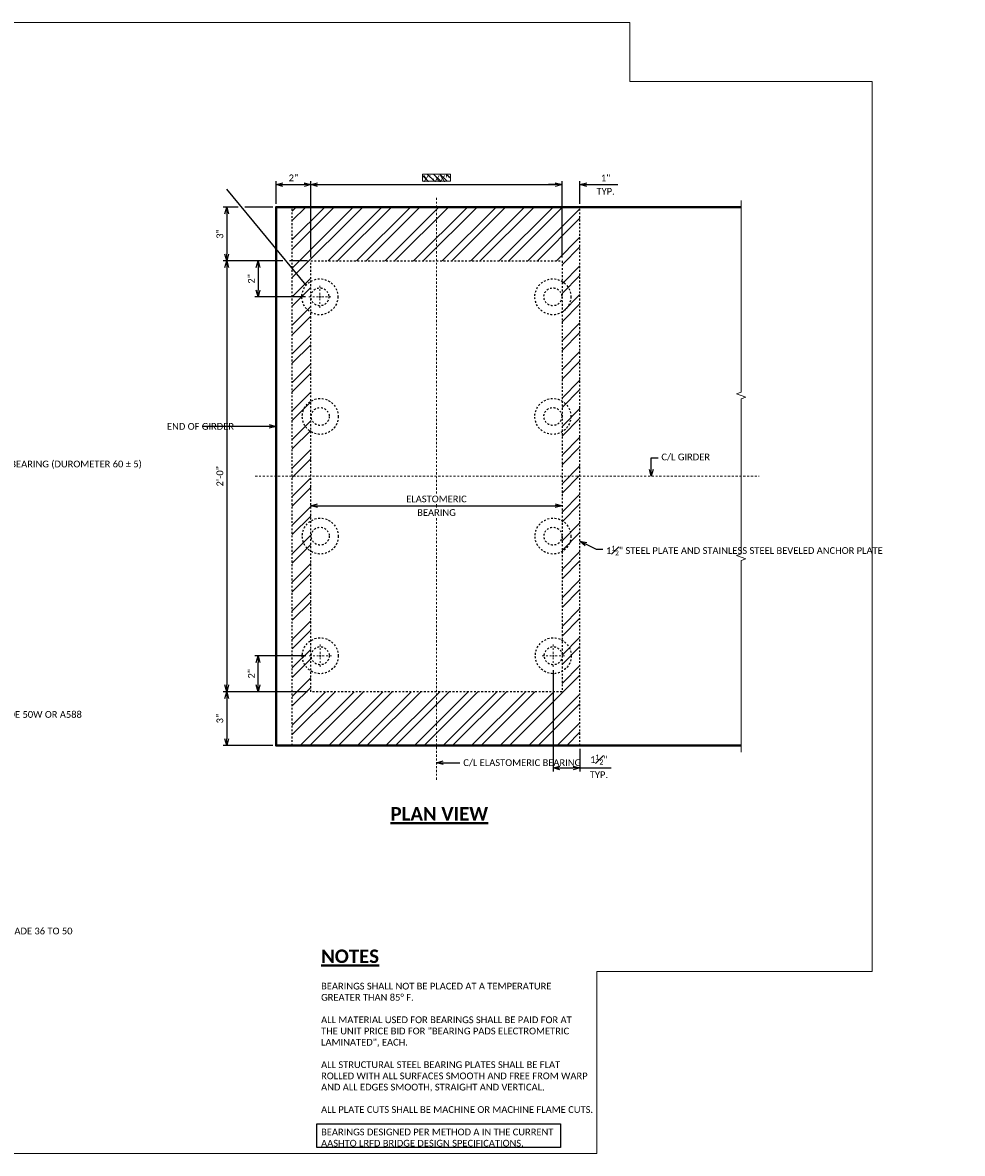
# Model space of a CAD drawing. Extents: x 128 to 282, y -33 to 30.
# Tile 2 of 3: x 175 to 228, y -33 to 30. Entities that reach past the tile are written whole.
import ezdxf
from ezdxf import colors
from ezdxf.entities.mleader import LeaderData, LeaderLine
from ezdxf.enums import TextEntityAlignment as Align
from ezdxf.math import Vec2, Vec3

# ---------------------------------------------------------------- set-up
doc = ezdxf.new("R2010")
doc.units = 0
doc.header["$MEASUREMENT"] = 0
doc.linetypes.add('Wisdot2', pattern=[0.125, 0.0625, -0.0625])
doc.linetypes.add('Wisdot4', pattern=[0.28125, 0.125, -0.0625, 0.03125, -0.0625])
for name, color, linetype, lineweight in [('B_ANNO_BREAK', 7, 'Continuous', 18), ('B_ANNO_DIM', 7, 'Continuous', 18), ('B_ANNO_TEXT', 7, 'Continuous', 18), ('B_ANNO_TEXT_TITLE', 7, 'Continuous', 40), ('B_CNTR', 1, 'Wisdot4', 18), ('B_CNTR_BRG', 1, 'Wisdot4', 18), ('B_CNTR_GIRD', 2, 'Wisdot4', 18), ('B_CONC_GIRD', 50, 'Continuous', 40), ('B_DETAIL_HIDDEN', 7, 'Wisdot2', 25), ('B_STEEL', 92, 'Continuous', 18)]:
    doc.layers.add(name, color=color, linetype=linetype, lineweight=lineweight)
doc.layers.add('B_ANNO_DESIGN_NOTES', color=1, linetype='Continuous', lineweight=18, true_color=0xff0000)
doc.layers.add('B_ANNO_NOPLOT', color=47, linetype='Continuous', lineweight=18, plot=False)
doc.styles.add('Annotative', font='calibri.ttf', dxfattribs={"height": 0.0625})
doc.styles.get("Standard").update_dxf_attribs({"font": 'calibri.ttf'})
doc.styles.add('Title', font='calibrib.ttf', dxfattribs={"height": 0.125})
doc.dimstyles.new('Annotative', dxfattribs={"dimscale": 0, "dimtxt": 0.0625, "dimasz": 0.0625, "dimexe": 0.03125, "dimexo": 0.03125, "dimgap": 0.03125, "dimtad": 1, "dimdec": 3, "dimzin": 3, "dimdsep": 46, "dimlunit": 4, "dimtxsty": 'Standard', "dimblk": 'OPEN30', "dimcen": 0.03125, "dimaunit": 1, "dimadec": 0, "dimazin": 3, "dimtfac": 0.75, "dimtdec": 3, "dimtofl": 0, "dimtmove": 0, "dimatfit": 3, "dimldrblk": 'OPEN30', "dimfxl": 1, "dimtfill": 1, "dimfrac": 1, "dimtolj": 1, "dimtzin": 0, "dimarcsym": 0})

# ---------------------------------------------------------------- blocks, each defined once
blk = doc.blocks.new('_Open30')
at = {"color": 0, "linetype": 'ByBlock', "lineweight": -2}
for p, q in [((-1, 0.27), (0, 0)), ((0, 0), (-1, -0.27)), ((0, 0), (-1, 0))]:
    blk.add_line(p, q, dxfattribs=at)
blk = doc.blocks.new('*D85')
at = {"layer": 'B_ANNO_DIM', "color": 0, "lineweight": -2, "transparency": 16777216}
for p, q in [((62.929, 27.724), (60.087, 27.724)), ((60.275, 26.099), (60.275, 27.349)), ((63.025, 25.724), (60.087, 25.724))]:
    blk.add_line(p, q, dxfattribs=at)
at = {"layer": 'Defpoints', "color": 0, "transparency": 16777216}
for p in [(60.275, 27.724), (63.117, 27.724, 0.842), (63.213, 25.724, 1.684)]:
    blk.add_point(p, dxfattribs=at)
at = {"layer": 'B_ANNO_DIM', "color": 0, "lineweight": -2, "transparency": 16777216, "xscale": 0.3749999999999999, "yscale": 0.3749999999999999, "zscale": 0.3749999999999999}
for p, rotation in [((60.275, 27.724), 90), ((60.275, 25.724), 270)]:
    blk.add_blockref('_Open30', p, dxfattribs=dict(at, rotation=rotation))
at = {"layer": 'B_ANNO_DIM', "color": 0, "transparency": 16777216, "insert": (59.898, 26.724), "char_height": 0.375, "attachment_point": 5, "rotation": 90, "bg_fill": 3, "box_fill_scale": 1.25, "bg_fill_color": 256, "bg_fill_true_color": 13158600, "bg_fill_transparency": 0}
blk.add_mtext('\\A1;2"', dxfattribs=at)
blk = doc.blocks.new('*D82')
at = {"layer": 'B_ANNO_DIM', "color": 0, "lineweight": -2, "transparency": 16777216}
for p, q in [((63.025, 25.724), (58.337, 25.724)), ((58.525, 25.349), (58.525, 23.099)), ((61.087, 22.724), (58.337, 22.724))]:
    blk.add_line(p, q, dxfattribs=at)
at = {"layer": 'Defpoints', "color": 0, "transparency": 16777216}
for p in [(63.213, 25.724, 0.842), (58.525, 22.724), (61.275, 22.724, 1.684)]:
    blk.add_point(p, dxfattribs=at)
at = {"layer": 'B_ANNO_DIM', "color": 0, "lineweight": -2, "transparency": 16777216, "xscale": 0.3749999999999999, "yscale": 0.3749999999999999, "zscale": 0.3749999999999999}
for p, rotation in [((58.525, 25.724), 90), ((58.525, 22.724), 270)]:
    blk.add_blockref('_Open30', p, dxfattribs=dict(at, rotation=rotation))
at = {"layer": 'B_ANNO_DIM', "color": 0, "transparency": 16777216, "insert": (58.145, 24.224), "char_height": 0.375, "attachment_point": 5, "rotation": 90, "bg_fill": 3, "box_fill_scale": 1.25, "bg_fill_color": 256, "bg_fill_true_color": 13158600, "bg_fill_transparency": 0}
blk.add_mtext('\\A1;3"', dxfattribs=at)
blk = doc.blocks.new('*U66')
at = {"layer": 'B_CNTR', "color": 0, "transparency": 16777216}
for p, q in [((-0.62, 0), (-0.1, 0)), ((0, 0.1), (0, 0.62)), ((0.1, 0), (0.62, 0)), ((0, -0.62), (0, -0.1))]:
    blk.add_line(p, q, dxfattribs=at)
at = {"layer": 'B_CNTR', "color": 0, "linetype": 'Continuous', "transparency": 16777216}
for p, q in [((-0.05, 0), (0.05, 0)), ((0, -0.05), (0, 0.05))]:
    blk.add_line(p, q, dxfattribs=at)
blk = doc.blocks.new('*U65')
at = {"layer": 'B_CNTR', "color": 0, "transparency": 16777216}
for p, q in [((-0.62, 0), (-0.1, 0)), ((0, 0.1), (0, 0.62)), ((0.1, 0), (0.62, 0)), ((0, -0.62), (0, -0.1))]:
    blk.add_line(p, q, dxfattribs=at)
at = {"layer": 'B_CNTR', "color": 0, "linetype": 'Continuous', "transparency": 16777216}
for p, q in [((-0.05, 0), (0.05, 0)), ((0, -0.05), (0, 0.05))]:
    blk.add_line(p, q, dxfattribs=at)
blk = doc.blocks.new('*U70')
at = {"layer": 'B_CNTR', "color": 0, "transparency": 16777216}
for p, q in [((-0.62, 0), (-0.1, 0)), ((0, 0.1), (0, 0.62)), ((0.1, 0), (0.62, 0)), ((0, -0.62), (0, -0.1))]:
    blk.add_line(p, q, dxfattribs=at)
at = {"layer": 'B_CNTR', "color": 0, "linetype": 'Continuous', "transparency": 16777216}
for p, q in [((-0.05, 0), (0.05, 0)), ((0, -0.05), (0, 0.05))]:
    blk.add_line(p, q, dxfattribs=at)
blk = doc.blocks.new('*D83')
at = {"layer": 'B_ANNO_DIM', "color": 0, "lineweight": -2, "transparency": 16777216}
for p, q in [((76.722, 26.916), (76.722, 21.286)), ((78.213, 22.536), (78.213, 21.286)), ((77.097, 21.474), (77.838, 21.474)), ((78.213, 21.474), (79.945, 21.474))]:
    blk.add_line(p, q, dxfattribs=at)
at = {"layer": 'Defpoints', "color": 0, "transparency": 16777216}
for p in [(76.722, 27.104, 0.842), (78.213, 22.724, 2.106)]:
    blk.add_point(p, dxfattribs=at)
at = {"layer": 'B_ANNO_DIM', "color": 0, "lineweight": -2, "transparency": 16777216, "xscale": 0.3749999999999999, "yscale": 0.3749999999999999, "zscale": 0.3749999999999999, "rotation": 180}
blk.add_blockref('_Open30', (76.722, 21.474), dxfattribs=at)
at = {"layer": 'B_ANNO_DIM', "color": 0, "lineweight": -2, "transparency": 16777216, "xscale": 0.3749999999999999, "yscale": 0.3749999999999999, "zscale": 0.3749999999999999}
blk.add_blockref('_Open30', (78.213, 21.474), dxfattribs=at)
at = {"layer": 'B_ANNO_DIM', "color": 0, "transparency": 16777216, "insert": (79.266, 21.944), "char_height": 0.375, "attachment_point": 5, "bg_fill": 3, "box_fill_scale": 1.25, "bg_fill_color": 256, "bg_fill_true_color": 13158600, "bg_fill_transparency": 0}
blk.add_mtext('\\A1;1{\\H0.75x;\\S1#2;}"', dxfattribs=at)
at = {"layer": 'Defpoints', "color": 0, "transparency": 16777216}
blk.add_point((78.213, 21.474), dxfattribs=at)
at = {"layer": 'B_ANNO_DIM', "color": 0, "transparency": 16777216, "insert": (79.266, 21.097), "char_height": 0.375, "attachment_point": 5, "bg_fill": 3, "box_fill_scale": 1.25, "bg_fill_color": 256, "bg_fill_true_color": 13158600, "bg_fill_transparency": 0}
blk.add_mtext('\\A1;TYP.', dxfattribs=at)
blk = doc.blocks.new('*D79')
at = {"layer": 'B_ANNO_DIM', "color": 0, "lineweight": -2, "transparency": 16777216}
for p, q in [((61.118, 49.724), (58.337, 49.724)), ((58.525, 49.349), (58.525, 26.099)), ((61.657, 49.724), (61.493, 49.724)), ((63.025, 49.724), (62.032, 49.724)), ((61.087, 25.724), (58.337, 25.724))]:
    blk.add_line(p, q, dxfattribs=at)
at = {"layer": 'Defpoints', "color": 0, "transparency": 16777216}
for p in [(63.213, 49.724, -1.684), (58.525, 25.724), (61.275, 25.724, 0.842)]:
    blk.add_point(p, dxfattribs=at)
at = {"layer": 'B_ANNO_DIM', "color": 0, "lineweight": -2, "transparency": 16777216, "xscale": 0.375, "yscale": 0.375, "zscale": 0.375}
for p, rotation in [((58.525, 49.724), 90), ((58.525, 25.724), 270)]:
    blk.add_blockref('_Open30', p, dxfattribs=dict(at, rotation=rotation))
at = {"layer": 'B_ANNO_DIM', "color": 0, "transparency": 16777216, "insert": (58.145, 37.724), "char_height": 0.375, "attachment_point": 5, "rotation": 90, "bg_fill": 3, "box_fill_scale": 1.25, "bg_fill_color": 256, "bg_fill_true_color": 13158600, "bg_fill_transparency": 0}
blk.add_mtext('\\A1;2\'-0"', dxfattribs=at)
blk = doc.blocks.new('*D91')
at = {"layer": 'B_ANNO_DIM', "color": 0, "lineweight": -2, "transparency": 16777216}
for p, q in [((61.118, 49.724), (60.087, 49.724)), ((60.275, 49.349), (60.275, 48.099)), ((61.657, 49.724), (61.493, 49.724)), ((63.025, 49.724), (62.032, 49.724)), ((62.907, 47.724), (60.087, 47.724))]:
    blk.add_line(p, q, dxfattribs=at)
at = {"layer": 'Defpoints', "color": 0, "transparency": 16777216}
for p in [(63.213, 49.724, -1.684), (60.275, 47.724), (63.095, 47.724, -0.842)]:
    blk.add_point(p, dxfattribs=at)
at = {"layer": 'B_ANNO_DIM', "color": 0, "lineweight": -2, "transparency": 16777216, "xscale": 0.375, "yscale": 0.375, "zscale": 0.375}
for p, rotation in [((60.275, 49.724), 90), ((60.275, 47.724), 270)]:
    blk.add_blockref('_Open30', p, dxfattribs=dict(at, rotation=rotation))
at = {"layer": 'B_ANNO_DIM', "color": 0, "transparency": 16777216, "insert": (59.898, 48.724), "char_height": 0.375, "attachment_point": 5, "rotation": 90, "bg_fill": 3, "box_fill_scale": 1.25, "bg_fill_color": 256, "bg_fill_true_color": 13158600, "bg_fill_transparency": 0}
blk.add_mtext('\\A1;2"', dxfattribs=at)
blk = doc.blocks.new('*D87')
at = {"layer": 'B_ANNO_DIM', "color": 0, "lineweight": -2, "transparency": 16777216}
for p, q in [((59.167, 52.724), (58.337, 52.724)), ((58.525, 52.349), (58.525, 50.099)), ((61.087, 52.724), (59.542, 52.724)), ((61.657, 49.724), (58.337, 49.724)), ((63.025, 49.724), (62.032, 49.724))]:
    blk.add_line(p, q, dxfattribs=at)
at = {"layer": 'Defpoints', "color": 0, "transparency": 16777216}
for p in [(61.275, 52.724, 1.684), (58.525, 49.724), (63.213, 49.724, 0.842)]:
    blk.add_point(p, dxfattribs=at)
at = {"layer": 'B_ANNO_DIM', "color": 0, "lineweight": -2, "transparency": 16777216, "xscale": 0.375, "yscale": 0.375, "zscale": 0.375}
for p, rotation in [((58.525, 52.724), 90), ((58.525, 49.724), 270)]:
    blk.add_blockref('_Open30', p, dxfattribs=dict(at, rotation=rotation))
at = {"layer": 'B_ANNO_DIM', "color": 0, "transparency": 16777216, "insert": (58.145, 51.224), "char_height": 0.375, "attachment_point": 5, "rotation": 90, "bg_fill": 3, "box_fill_scale": 1.25, "bg_fill_color": 256, "bg_fill_true_color": 13158600, "bg_fill_transparency": 0}
blk.add_mtext('\\A1;3"', dxfattribs=at)
blk = doc.blocks.new('*U116')
at = {"layer": 'B_ANNO_NOPLOT', "flags": 128}
blk.add_lwpolyline([(0, 0), (0, 63), (80.9819, 63), (80.9819, 59.7138), (94.5, 59.7138), (94.5, 10.1249), (79.1427, 10.1249), (79.1427, 0)], close=True, dxfattribs=at)
blk = doc.blocks.new('*D14')
at = {"layer": 'B_ANNO_DIM', "color": 0, "lineweight": -2, "transparency": 16777216}
for p, q in [((76.838, 53.974), (76.463, 53.974)), ((77.213, 53.911), (77.213, 54.161)), ((78.213, 52.911), (78.213, 54.161)), ((78.588, 53.974), (80.32, 53.974))]:
    blk.add_line(p, q, dxfattribs=at)
at = {"layer": 'Defpoints', "color": 0, "transparency": 16777216}
for p in [(77.213, 53.974), (77.213, 53.724, -1.263), (78.213, 52.724, -0.842)]:
    blk.add_point(p, dxfattribs=at)
at = {"layer": 'B_ANNO_DIM', "color": 0, "lineweight": -2, "transparency": 16777216, "xscale": 0.375, "yscale": 0.375, "zscale": 0.375}
blk.add_blockref('_Open30', (77.213, 53.974), dxfattribs=at)
at = {"layer": 'B_ANNO_DIM', "color": 0, "lineweight": -2, "transparency": 16777216, "xscale": 0.375, "yscale": 0.375, "zscale": 0.375, "rotation": 180}
blk.add_blockref('_Open30', (78.213, 53.974), dxfattribs=at)
at = {"layer": 'B_ANNO_DIM', "color": 0, "transparency": 16777216, "insert": (79.641, 54.349), "char_height": 0.375, "attachment_point": 5, "bg_fill": 3, "box_fill_scale": 1.25, "bg_fill_color": 256, "bg_fill_true_color": 13158600, "bg_fill_transparency": 0}
blk.add_mtext('\\A1;1"', dxfattribs=at)
at = {"layer": 'B_ANNO_DIM', "color": 0, "transparency": 16777216, "insert": (79.641, 53.597), "char_height": 0.375, "attachment_point": 5, "bg_fill": 3, "box_fill_scale": 1.25, "bg_fill_color": 256, "bg_fill_true_color": 13158600, "bg_fill_transparency": 0}
blk.add_mtext('\\A1;TYP.', dxfattribs=at)
blk = doc.blocks.new('*D10')
at = {"layer": 'B_ANNO_DIM', "color": 0, "lineweight": -2, "transparency": 16777216}
blk.add_line((63.592, 36.081), (76.838, 36.081), dxfattribs=at)
at = {"layer": 'Defpoints', "color": 0, "transparency": 16777216}
for p in [(63.217, 36.081, 0.842), (77.213, 36.081, 0.842), (77.213, 36.081)]:
    blk.add_point(p, dxfattribs=at)
at = {"layer": 'B_ANNO_DIM', "color": 0, "lineweight": -2, "transparency": 16777216, "xscale": 0.375, "yscale": 0.375, "zscale": 0.375, "rotation": 180}
blk.add_blockref('_Open30', (63.217, 36.081), dxfattribs=at)
at = {"layer": 'B_ANNO_DIM', "color": 0, "lineweight": -2, "transparency": 16777216, "xscale": 0.375, "yscale": 0.375, "zscale": 0.375}
blk.add_blockref('_Open30', (77.213, 36.081), dxfattribs=at)
at = {"layer": 'B_ANNO_DIM', "color": 0, "transparency": 16777216, "insert": (70.215, 36.46), "char_height": 0.375, "attachment_point": 5, "bg_fill": 3, "box_fill_scale": 1.25, "bg_fill_color": 256, "bg_fill_true_color": 13158600, "bg_fill_transparency": 0}
blk.add_mtext('\\A1;ELASTOMERIC', dxfattribs=at)
at = {"layer": 'B_ANNO_DIM', "color": 0, "transparency": 16777216, "insert": (70.215, 35.702), "char_height": 0.375, "attachment_point": 5, "bg_fill": 3, "box_fill_scale": 1.25, "bg_fill_color": 256, "bg_fill_true_color": 13158600, "bg_fill_transparency": 0}
blk.add_mtext('\\A1;BEARING', dxfattribs=at)
blk = doc.blocks.new('_None')
blk = doc.blocks.new('*D8')
at = {"layer": 'B_ANNO_DIM', "color": 0, "lineweight": -2, "transparency": 16777216}
for p, q in [((61.275, 52.911), (61.275, 54.161)), ((61.65, 53.974), (62.838, 53.974)), ((63.213, 49.911), (63.213, 54.161))]:
    blk.add_line(p, q, dxfattribs=at)
at = {"layer": 'Defpoints', "color": 0, "transparency": 16777216}
for p in [(63.213, 53.974), (61.275, 52.724, 1.684), (63.213, 49.724, 0.842)]:
    blk.add_point(p, dxfattribs=at)
at = {"layer": 'B_ANNO_DIM', "color": 0, "lineweight": -2, "transparency": 16777216, "xscale": 0.375, "yscale": 0.375, "zscale": 0.375, "rotation": 180}
blk.add_blockref('_Open30', (61.275, 53.974), dxfattribs=at)
at = {"layer": 'B_ANNO_DIM', "color": 0, "lineweight": -2, "transparency": 16777216, "xscale": 0.375, "yscale": 0.375, "zscale": 0.375}
blk.add_blockref('_Open30', (63.213, 53.974), dxfattribs=at)
at = {"layer": 'B_ANNO_DIM', "color": 0, "transparency": 16777216, "insert": (62.244, 54.351), "char_height": 0.375, "attachment_point": 5, "bg_fill": 3, "box_fill_scale": 1.25, "bg_fill_color": 256, "bg_fill_true_color": 13158600, "bg_fill_transparency": 0}
blk.add_mtext('\\A1;2"', dxfattribs=at)
blk = doc.blocks.new('*D7')
at = {"layer": 'B_ANNO_DIM', "color": 0, "lineweight": -2, "transparency": 16777216}
for p, q in [((63.213, 49.911), (63.213, 54.161)), ((63.588, 53.974), (76.838, 53.974)), ((77.213, 49.911), (77.213, 54.161))]:
    blk.add_line(p, q, dxfattribs=at)
at = {"layer": 'Defpoints', "color": 0, "transparency": 16777216}
for p in [(77.213, 53.974), (63.213, 49.724, -0.421), (77.213, 49.724, -0.421)]:
    blk.add_point(p, dxfattribs=at)
at = {"layer": 'B_ANNO_DIM', "color": 0, "lineweight": -2, "transparency": 16777216, "xscale": 0.375, "yscale": 0.375, "zscale": 0.375, "rotation": 180}
blk.add_blockref('_Open30', (63.213, 53.974), dxfattribs=at)
at = {"layer": 'B_ANNO_DIM', "color": 0, "lineweight": -2, "transparency": 16777216, "xscale": 0.375, "yscale": 0.375, "zscale": 0.375}
blk.add_blockref('_Open30', (77.213, 53.974), dxfattribs=at)
blk = doc.blocks.new('*U60')
at = {"layer": 'B_ANNO_BREAK'}
for p, q in [((87.2, 53.0987, 2.5267), (87.2, 47.0987, 0.8422)), ((87.2, 28.3487, 0.8422), (87.2, 22.3487, 1.6845))]:
    blk.add_line(p, q, dxfattribs=at)
at = {"layer": 'B_DETAIL_HIDDEN'}
blk.add_line((78.2128, 22.7237), (78.2128, 52.7237), dxfattribs=at)
for centre, radius in [((63.7148, 47.7237), 1), ((76.6999, 47.7237), 1), ((63.7148, 47.7237), 0.5), ((76.6999, 47.7237), 0.5), ((63.7366, 41.057), 1), ((76.6999, 41.057), 1), ((63.7366, 41.057), 0.5), ((76.6999, 41.057), 0.5), ((63.7366, 34.3903), 1), ((76.7108, 34.3903), 1), ((63.7366, 34.3903), 0.5), ((76.7108, 34.3903), 0.5), ((63.7366, 27.7237), 1), ((76.7217, 27.7237), 1), ((63.7366, 27.7237), 0.5), ((76.7217, 27.7237), 0.5)]:
    blk.add_circle(centre, radius, dxfattribs=at)
at = {"layer": 'B_CNTR'}
for name, p in [('*U66', (63.7148, 47.7237)), ('*U70', (76.7217, 27.7237))]:
    blk.add_blockref(name, p, dxfattribs=at)
at = {"layer": 'B_ANNO_DIM'}
ml = blk.add_multileader_mtext('Standard', dxfattribs=at)
ml.set_content('\\A1;SPACE EIGHT {\\H0.7x;\\S5#8;}" DIA. X 6{\\H0.7x;\\S3#8;}" LONG STUDS TO CLEAR PRESTRESSING STRANDS', color=256)
ml.set_leader_properties()
ml.set_arrow_properties(name='OPEN30')
ml.build(insert=Vec2(0, 0))
ml.multileader.update_dxf_attribs({"dogleg_length": 0.0625, "arrow_head_size": 0.375, "scale": 6})
ctx = ml.context
ctx.base_point, ctx.scale, ctx.char_height, ctx.arrow_head_size, ctx.landing_gap_size, ctx.plane_origin = Vec3(47.9595, 53.7237, 1.2119), 6, 0.375, 0.375, 0.1875, Vec3(57.4651, 51.0478, 1.2119)
notes = []
notes.append((ctx, [(0, (1, 1, 0), (58.5248, 53.7237, 1.2119), (-1, 0), 0.375, [(0, [(58.5248, 53.7237, 1.2119)], 0, [])])]))
ctx.mtext.insert, ctx.mtext.width, ctx.mtext.flow_direction = Vec3(48.147, 53.9139, 1.2119), 10.321758, 5
ml = blk.add_multileader_mtext('Standard', dxfattribs=at)
ml.set_content('\\A1;SPACE EIGHT {\\H0.7x;\\S5#8;}" DIA. X 6{\\H0.7x;\\S3#8;}" LONG STUDS TO CLEAR PRESTRESSING STRANDS', color=256)
ml.set_leader_properties()
ml.set_arrow_properties(name='OPEN30')
ml.build(insert=Vec2(0, 0))
ml.multileader.update_dxf_attribs({"dogleg_length": 0.0625, "arrow_head_size": 0.375, "scale": 6})
ctx = ml.context
ctx.base_point, ctx.scale, ctx.char_height, ctx.arrow_head_size, ctx.landing_gap_size, ctx.plane_origin = Vec3(34.6295, 52.4348, 0.8422), 6, 0.375, 0.375, 0.1875, Vec3(33.7352, 50.25, 0.8422)
notes.append((ctx, [(0, (1, 1, 0), (34.2545, 52.4348, 0.8422), (1, 0), 0.375, [(0, [(34.2545, 52.4348, 0.8422)], 0, [])])]))
ctx.mtext.insert, ctx.mtext.width, ctx.mtext.flow_direction = Vec3(34.817, 52.6251, 0.8422), 10.321758, 5
for ctx, leaders in notes:
    for number, flags, end, landing, length, lines in leaders:
        leader = LeaderData()
        leader.index, (leader.has_last_leader_line, leader.has_dogleg_vector, leader.attachment_direction) = number, flags
        leader.last_leader_point, leader.dogleg_vector, leader.dogleg_length = Vec3(end), Vec3(landing), length
        for number, points, colour, breaks in lines:
            line = LeaderLine()
            line.index, line.vertices, line.color, line.breaks = number, Vec3.list(points), colors.encode_raw_color(colour), breaks
            leader.lines.append(line)
        ctx.leaders.append(leader)
dim = blk.add_linear_dim(base=(60.2748, 27.7237), p1=(63.2128, 25.7237, 1.6845), p2=(63.1166, 27.7237, 0.8422), angle=90, dimstyle='Annotative', override={"dimtxt": 0.0625, "dimasz": 0.0625, "dimexe": 0.03125, "dimexo": 0.03125, "dimgap": 0.03125, "dimcen": 0.03125}, dxfattribs=at)
dim.commit()
dim.dimension.update_dxf_attribs({"geometry": '*D85', "text_midpoint": (59.8979, 26.7237)})
at = {"layer": 'B_STEEL'}
h = blk.add_hatch(dxfattribs=at)
h.set_pattern_fill('ANSI32', color=256, scale=3)
h.set_pattern_definition([(45, (70.1953, 37.7237), (-0.795495, 0.795495), []), (45, (70.7256, 37.7237), (-0.795495, 0.795495), [])])
h.paths.add_polyline_path([(62.1778, 52.7237), (62.1778, 22.7237), (78.2128, 22.7237), (78.2128, 52.7237)])
h.paths.add_polyline_path([(77.2128, 49.7237), (77.2128, 25.7237), (63.2128, 25.7237), (63.2128, 49.7237)], flags=16)
at = {"layer": 'B_CONC_GIRD'}
blk.add_lwpolyline([(87.2, 22.7237), (61.2748, 22.7237), (61.2748, 52.7237), (87.2, 52.7237)], dxfattribs=at)
at = {"layer": 'B_DETAIL_HIDDEN'}
blk.add_line((62.1778, 22.7237, 1.6845), (62.1778, 52.7237), dxfattribs=at)
blk.add_lwpolyline([(63.2128, 49.7237), (77.2128, 49.7237), (77.2128, 25.7237), (63.2128, 25.7237)], close=True, dxfattribs=at)
at = {"layer": 'B_CNTR'}
blk.add_blockref('*U65', (63.7366, 27.7237), dxfattribs=at)
at = {"layer": 'B_ANNO_DIM'}
dim = blk.add_linear_dim(base=(58.5248, 22.7237), p1=(63.2128, 25.7237, 0.8422), p2=(61.2748, 22.7237, 1.6845), angle=90, dimstyle='Annotative', override={"dimtxt": 0.0625, "dimasz": 0.0625, "dimexe": 0.03125, "dimexo": 0.03125, "dimgap": 0.03125, "dimcen": 0.03125}, dxfattribs=at)
dim.commit()
dim.dimension.update_dxf_attribs({"geometry": '*D82', "text_midpoint": (58.1452, 24.2237)})
at = {"layer": 'B_ANNO_NOPLOT', "flags": 128}
blk.add_lwpolyline([(0, 0), (0, 63), (80.9819, 63), (80.9819, 59.7138), (94.5, 59.7138), (94.5, 10.1249), (79.1427, 10.1249), (79.1427, 0)], close=True, dxfattribs=at)
at = {"layer": 'B_ANNO_DIM'}
dim = blk.add_linear_dim(base=(58.5248, 25.7237), p1=(63.2128, 49.7237, -1.6845), p2=(61.2748, 25.7237, 0.8422), angle=90, dimstyle='Annotative', dxfattribs=at)
dim.commit()
dim.dimension.update_dxf_attribs({"geometry": '*D79', "text_midpoint": (58.1452, 37.7237)})
dim = blk.add_linear_dim(base=(78.2128, 21.4737), p1=(76.7217, 27.1037, 0.8422), p2=(78.2128, 22.7237, 2.1056), text='<>\\XTYP.', dimstyle='Annotative', override={"dimtxt": 0.0625, "dimasz": 0.0625, "dimexe": 0.03125, "dimexo": 0.03125, "dimgap": 0.03125, "dimcen": 0.03125}, dxfattribs=at)
dim.commit()
dim.dimension.update_dxf_attribs({"geometry": '*D83', "text_midpoint": (79.2664, 21.4737), "dimtype": 160})
dim = blk.add_linear_dim(base=(60.2748, 47.7237), p1=(63.2128, 49.7237, -1.6845), p2=(63.0948, 47.7237, -0.8422), angle=90, dimstyle='Annotative', dxfattribs=at)
dim.commit()
dim.dimension.update_dxf_attribs({"geometry": '*D91', "text_midpoint": (59.8979, 48.7237)})
dim = blk.add_linear_dim(base=(58.5248, 49.7237), p1=(61.2748, 52.7237, 1.6845), p2=(63.2128, 49.7237, 0.8422), angle=90, dimstyle='Annotative', dxfattribs=at)
dim.commit()
dim.dimension.update_dxf_attribs({"geometry": '*D87', "text_midpoint": (58.1452, 51.2237)})
blk.add_leader([(62.9602, 48.3798), (58.5248, 53.7237)], dimstyle='Annotative', override={"dimscale": 0}, dxfattribs=at)
blk = doc.blocks.new('INS_BRELASPG_BASE')
at = {"layer": 'B_ANNO_DESIGN_NOTES'}
h = blk.add_hatch(dxfattribs=at)
h.set_pattern_fill('ANSI31', color=256, scale=2, angle=90)
h.set_pattern_definition([(135, (77.952, 57.28412), (-0.176777, -0.176777), [])])
h.paths.add_polyline_path([(70.9984, 54.1617), (70.9984, 54.5625), (69.4272, 54.5625), (69.4272, 54.1617)])
at = {"color": 2}
blk.add_lwpolyline([(63.5499, 1.6379), (77.1319, 1.6379), (77.1319, 0.3236), (63.5499, 0.3236)], close=True, dxfattribs=at)
at = {"layer": 'B_ANNO_BREAK', "linetype": 'Continuous', "flags": 128}
blk.add_lwpolyline([(87.2, 28.3487), (87.2, 33.0362), (87.4576, 33.1299), (86.9424, 33.3174), (87.2, 33.4112), (87.2, 42.0362), (87.4576, 42.1299), (86.9424, 42.3174), (87.2, 42.4112), (87.2, 47.0987)], dxfattribs=at)
at = {"layer": 'B_ANNO_DESIGN_NOTES'}
blk.add_lwpolyline([(69.4272, 54.5625), (70.9984, 54.5625), (70.9984, 54.1617), (69.4272, 54.1617)], close=True, dxfattribs=at)
at = {"layer": 'B_ANNO_NOPLOT'}
blk.add_line((58.5248, 40.7512), (58.5248, 40.229), dxfattribs=at)
at = {"layer": 'B_ANNO_NOPLOT', "flags": 128}
blk.add_lwpolyline([(0, 0), (0, 63), (80.9819, 63), (80.9819, 59.7138), (94.5, 59.7138), (94.5, 10.1249), (79.1427, 10.1249), (79.1427, 0)], close=True, dxfattribs=at)
at = {"layer": 'B_CNTR_BRG'}
blk.add_line((70.2128, 20.8199), (70.2128, 53.3148), dxfattribs=at)
at = {"layer": 'B_CNTR_GIRD'}
blk.add_line((60.1084, 37.7237), (88.2, 37.7237), dxfattribs=at)
at = {"layer": 'B_ANNO_DIM'}
for tag, p in [('WDTH1', (70.2128, 54.0031)), ('WDTH2', (40.058, 24.1035))]:
    blk.add_attdef(tag, text='', height=0.375, dxfattribs=at).set_placement(p, align=Align.BOTTOM_CENTER)
at = {"layer": 'B_ANNO_TEXT', "insert": (63.7854, 0.375), "char_height": 0.375, "width": 14.982312, "attachment_point": 7, "style": 'Annotative'}
blk.add_mtext('BEARINGS SHALL NOT BE PLACED AT A TEMPERATURE GREATER THAN 85° F.\\P \\PALL MATERIAL USED FOR BEARINGS SHALL BE PAID FOR AT THE UNIT PRICE BID FOR "BEARING PADS ELECTROMETRIC LAMINATED", EACH.\\P \\PALL STRUCTURAL STEEL BEARING PLATES SHALL BE FLAT ROLLED WITH ALL SURFACES SMOOTH AND FREE FROM WARP AND ALL EDGES SMOOTH, STRAIGHT AND VERTICAL.\\P \\PALL PLATE CUTS SHALL BE MACHINE OR MACHINE FLAME CUTS.\\P\\PBEARINGS DESIGNED PER METHOD A IN THE CURRENT AASHTO LRFD BRIDGE DESIGN SPECIFICATIONS.', dxfattribs=at)
at = {"layer": 'B_ANNO_TEXT_TITLE', "char_height": 0.75, "line_spacing_factor": 0.8, "style": 'Title'}
for s, insert, attachment_point in [('{\\LPLAN VIEW}', (70.3734, 18.5454), 8), ('{\\LNOTES}', (63.7854, 10.6011), 7)]:
    blk.add_mtext(s, dxfattribs=dict(at, insert=insert, attachment_point=attachment_point))
at = {"layer": 'B_ANNO_DIM'}
ml = blk.add_multileader_mtext('Standard', dxfattribs=at)
ml.set_content('\\A1;STAINLESS STEEL BEVELED ANCHOR PLATE (ASTM A240, TYPE 304) CAST TO GIRDER. WIDTH IS BOTTOM FLANGE WIDTH MINUS {\\H0.7x;\\S1#2;}".', color=256)
ml.set_leader_properties()
ml.set_arrow_properties(name='OPEN30')
ml.build(insert=Vec2(0, 0))
ml.multileader.update_dxf_attribs({"dogleg_length": 0.0625, "arrow_head_size": 0.375, "scale": 6})
ctx = ml.context
ctx.base_point, ctx.scale, ctx.char_height, ctx.arrow_head_size, ctx.landing_gap_size, ctx.plane_origin = Vec3(7.1125, 47.4662, 0.8422), 6, 0.375, 0.375, 0.1875, Vec3(19.6716, 43.875, 0.8422)
notes = []
notes.append((ctx, [(0, (1, 1, 0), (16.3839, 47.4662, 0.8422), (-1, 0), 0.375, [(0, [(19.6716, 43.875, 0.8422)], 0, [])])]))
ctx.mtext.insert, ctx.mtext.width, ctx.mtext.flow_direction = Vec3(7.3, 47.6565, 0.8422), 9.2765, 5
ml = blk.add_multileader_mtext('Standard', dxfattribs=at)
ml.set_content('STEEL PLATE (ASTM A709 GRADE 50W OR A588) NO. 6 BLAST VULCANIZE PLATE TO ELASTOMERIC PAD.', color=256)
ml.set_leader_properties()
ml.set_arrow_properties(name='NONE')
ml.build(insert=Vec2(0, 0))
ml.multileader.update_dxf_attribs({"dogleg_length": 0.0625, "arrow_head_size": 0.375, "scale": 6})
ctx = ml.context
ctx.base_point, ctx.scale, ctx.char_height, ctx.arrow_head_size, ctx.landing_gap_size, ctx.plane_origin = Vec3(38.4422, 41.3796, 0.8422), 6, 0.375, 0.375, 0.1875, Vec3(39.1353, 41.3796, 0.8422)
notes.append((ctx, [(0, (1, 1, 0), (38.0672, 41.3796, 0.8422), (1, 0), 0.375, [(0, [(38.0672, 41.3796, 0.8422)], 0, [])])]))
ctx.mtext.insert, ctx.mtext.width, ctx.mtext.flow_direction = Vec3(38.6297, 41.5698, 0.8422), 9.288342, 5
ml = blk.add_multileader_mtext('Standard', dxfattribs=at)
ml.set_content('END OF GIRDER', color=256)
ml.set_leader_properties()
ml.set_arrow_properties(name='OPEN30')
ml.build(insert=Vec2(0, 0))
ml.multileader.update_dxf_attribs({"dogleg_length": 0.0625, "arrow_head_size": 0.375, "scale": 6})
ctx = ml.context
ctx.base_point, ctx.scale, ctx.char_height, ctx.arrow_head_size, ctx.landing_gap_size, ctx.plane_origin = Vec3(55.0083, 40.5004, 0.8422), 6, 0.375, 0.375, 0.1875, Vec3(61.2748, 40.5004, 0.8422)
notes.append((ctx, [(0, (1, 1, 0), (57.5248, 40.5004, 0.8422), (-1, 0), 0.375, [(0, [(61.2748, 40.5004, 0.8422)], 0, [])])]))
ctx.mtext.insert, ctx.mtext.width, ctx.mtext.flow_direction = Vec3(55.1958, 40.6905, 0.8422), 2.260577, 5
ml = blk.add_multileader_mtext('Standard', dxfattribs=at)
ml.set_content('STEEL LAMINATED ELASTOMERIC BEARING (DUROMETER 60 %%P 5)', color=256)
ml.set_leader_properties()
ml.set_arrow_properties(name='OPEN30')
ml.build(insert=Vec2(0, 0))
ml.multileader.update_dxf_attribs({"dogleg_length": 0.0625, "arrow_head_size": 0.375, "scale": 6})
ctx = ml.context
ctx.base_point, ctx.scale, ctx.char_height, ctx.arrow_head_size, ctx.landing_gap_size, ctx.plane_origin = Vec3(38.2655, 38.3585, 0.8422), 6, 0.375, 0.375, 0.1875, Vec3(35.0632, 40.308, 0.8422)
notes.append((ctx, [(0, (1, 1, 0), (37.8905, 38.3585, 0.8422), (1, 0), 0.375, [(0, [(35.0632, 40.308, 0.8422)], 0, [])])]))
ctx.mtext.insert, ctx.mtext.width, ctx.mtext.flow_direction = Vec3(38.453, 38.5958, 0.8422), 8.572451, 5
ml = blk.add_multileader_mtext('Standard', dxfattribs=at)
ml.set_content('C/L GIRDER', color=256)
ml.set_leader_properties()
ml.set_arrow_properties(name='OPEN30')
ml.build(insert=Vec2(0, 0))
ml.multileader.update_dxf_attribs({"dogleg_length": 0.0625, "arrow_head_size": 0.375, "scale": 6})
ctx = ml.context
ctx.base_point, ctx.scale, ctx.char_height, ctx.arrow_head_size, ctx.landing_gap_size, ctx.plane_origin = Vec3(82.5608, 38.7616, 0.8422), 6, 0.375, 0.375, 0.1875, Vec3(82.1858, 37.7237, 0.8422)
notes.append((ctx, [(0, (1, 1, 0), (82.1858, 38.7616, 0.8422), (1, 0), 0.375, [(0, [(82.1858, 37.7237, 0.8422)], 0, [])])]))
ctx.mtext.insert, ctx.mtext.flow_direction = Vec3(82.7483, 38.9896, 0.8422), 5
ml = blk.add_multileader_mtext('Standard', dxfattribs=at)
ml.set_content('\\A1;1{\\H0.7x;\\S1#2;}" STEEL PLATE AND STAINLESS STEEL BEVELED ANCHOR PLATE', color=256)
ml.set_leader_properties()
ml.set_arrow_properties(name='OPEN30')
ml.build(insert=Vec2(0, 0))
ml.multileader.update_dxf_attribs({"dogleg_length": 0.0625, "arrow_head_size": 0.375, "scale": 6})
ctx = ml.context
ctx.base_point, ctx.scale, ctx.char_height, ctx.arrow_head_size, ctx.landing_gap_size, ctx.plane_origin = Vec3(79.481, 33.6595, 0.8422), 6, 0.375, 0.375, 0.1875, Vec3(78.2128, 31.946, 0.8422)
notes.append((ctx, [(1, (1, 1, 0), (79.106, 33.6595, 0.8422), (1, 0), 0.375, [(0, [(78.2128, 34.1092, 0.8422)], 0, [])])]))
ctx.mtext.insert, ctx.mtext.width, ctx.mtext.flow_direction = Vec3(79.6685, 33.8497, 0.8422), 6.148437, 5
ml = blk.add_multileader_mtext('Standard', dxfattribs=at)
ml.set_content('\\A1;           X 1 {\\H0.7x;\\S1#2;}" X             PLATE ASTM A709 GRADE 50W OR A588', color=256)
ml.set_leader_properties()
ml.set_arrow_properties(name='OPEN30')
ml.build(insert=Vec2(0, 0))
ml.multileader.update_dxf_attribs({"dogleg_length": 0.0625, "arrow_head_size": 0.375, "scale": 6})
ctx = ml.context
ctx.base_point, ctx.scale, ctx.char_height, ctx.arrow_head_size, ctx.landing_gap_size, ctx.plane_origin = Vec3(35.5663, 24.5281, 0.8422), 6, 0.375, 0.375, 0.1875, Vec3(34.0576, 22.7478, 0.8422)
notes.append((ctx, [(0, (1, 1, 0), (35.1913, 24.5281, 0.8422), (1, 0), 0.375, [(0, [(34.0576, 22.7478, 0.8422)], 0, [])])]))
ctx.mtext.insert, ctx.mtext.width, ctx.mtext.flow_direction = Vec3(35.7538, 24.7183, 0.8422), 8.397651, 5
ml = blk.add_multileader_mtext('Standard', dxfattribs=at)
ml.set_content('C/L ELASTOMERIC BEARING', color=256)
ml.set_leader_properties()
ml.set_arrow_properties(name='OPEN30')
ml.build(insert=Vec2(0, 0))
ml.multileader.update_dxf_attribs({"dogleg_length": 0.0625, "arrow_head_size": 0.375, "scale": 6})
ctx = ml.context
ctx.base_point, ctx.scale, ctx.char_height, ctx.arrow_head_size, ctx.landing_gap_size, ctx.plane_origin = Vec3(71.5213, 21.7684, 0.8422), 6, 0.375, 0.375, 0.1875, Vec3(70.2128, 20.3306, 0.8422)
notes.append((ctx, [(0, (1, 1, 0), (71.1463, 21.7684, 0.8422), (1, 0), 0.375, [(0, [(70.2128, 21.7684, 0.8422)], 0, [])])]))
ctx.mtext.insert, ctx.mtext.width, ctx.mtext.flow_direction = Vec3(71.7088, 21.9585, 0.8422), 4.472855, 5
ml = blk.add_multileader_mtext('Standard', dxfattribs=at)
ml.set_content('\\A1;    {\\H0.7x;\\S1#8;\\H1.42857x;" THICK STEEL PLATES ASTM A1011 GRADE 36 TO 50}', color=256)
ml.set_leader_properties()
ml.set_arrow_properties(name='OPEN30')
ml.build(insert=Vec2(0, 0))
ml.multileader.update_dxf_attribs({"dogleg_length": 0.0625, "arrow_head_size": 0.375, "scale": 6})
ctx = ml.context
ctx.base_point, ctx.scale, ctx.char_height, ctx.arrow_head_size, ctx.landing_gap_size, ctx.plane_origin = Vec3(36.4316, 12.4628, 0.8422), 6, 0.375, 0.375, 0.1875, Vec3(27.0625, 20.7131, 0.8422)
notes.append((ctx, [(0, (1, 1, 0), (36.0566, 12.4628, 0.8422), (1, 0), 0.375, [(3, [(26.1292, 20.8103, 0.8422), (26.9468, 20.1228, 0.8422), (27.7644, 19.4353, 0.8422), (28.582, 18.7478, 0.8422)], 0, [])])]))
ctx.mtext.insert, ctx.mtext.width, ctx.mtext.defined_height, ctx.mtext.flow_direction = Vec3(36.6191, 12.653, 0.8422), 7.27964, 0.978, 5
for ctx, leaders in notes:
    for number, flags, end, landing, length, lines in leaders:
        leader = LeaderData()
        leader.index, (leader.has_last_leader_line, leader.has_dogleg_vector, leader.attachment_direction) = number, flags
        leader.last_leader_point, leader.dogleg_vector, leader.dogleg_length = Vec3(end), Vec3(landing), length
        for number, points, colour, breaks in lines:
            line = LeaderLine()
            line.index, line.vertices, line.color, line.breaks = number, Vec3.list(points), colors.encode_raw_color(colour), breaks
            leader.lines.append(line)
        ctx.leaders.append(leader)
dim = blk.add_linear_dim(base=(63.2128, 53.9737), p1=(61.2748, 52.7237, 1.6845), p2=(63.2128, 49.7237, 0.8422), dimstyle='Annotative', dxfattribs=at)
dim.commit()
dim.dimension.update_dxf_attribs({"geometry": '*D8', "text_midpoint": (62.2438, 54.3505)})
dim = blk.add_linear_dim(base=(77.2128, 53.9737), p1=(78.2128, 52.7237, -0.8422), p2=(77.2128, 53.7236, -1.2634), angle=180, text='<>\\XTYP.', dimstyle='Annotative', dxfattribs=at)
dim.commit()
dim.dimension.update_dxf_attribs({"geometry": '*D14', "text_midpoint": (79.6414, 53.9737), "dimtype": 128})
dim = blk.add_linear_dim(base=(77.2128, 36.0809), p1=(63.2168, 36.0809, 0.8422), p2=(77.2128, 36.0809, 0.8422), text='ELASTOMERIC\\XBEARING', dimstyle='Annotative', dxfattribs=at)
dim.commit()
dim.dimension.update_dxf_attribs({"geometry": '*D10', "text_midpoint": (70.2148, 36.0809)})
dim = blk.add_linear_dim(base=(77.2128, 53.9737), p1=(63.2128, 49.7237, -0.4211), p2=(77.2128, 49.7237, -0.4211), text=' ', dimstyle='Annotative', dxfattribs=at)
dim.commit()
dim.dimension.update_dxf_attribs({"geometry": '*D7', "text_midpoint": (70.2128, 53.9737), "dimtype": 128})

msp = doc.modelspace()

# ---------------------------------------------------------------- block references
msp.add_blockref('*U60', (128.166, -33.048))

# ---------------------------------------------------------------- next in the draw order: block references
msp.add_blockref('*U116', (128.166, -33.048))

# ---------------------------------------------------------------- next in the draw order: block references
ref = msp.add_blockref('INS_BRELASPG_BASE', (128.166, -33.048))
ref.add_attrib('WDTH1', 'X\'-XX"', dxfattribs={"layer": 'B_ANNO_DIM', "height": 0.375}).set_placement((198.378, 20.956, 1.263), align=Align.BOTTOM_CENTER)

doc.saveas('drawing.dxf')
